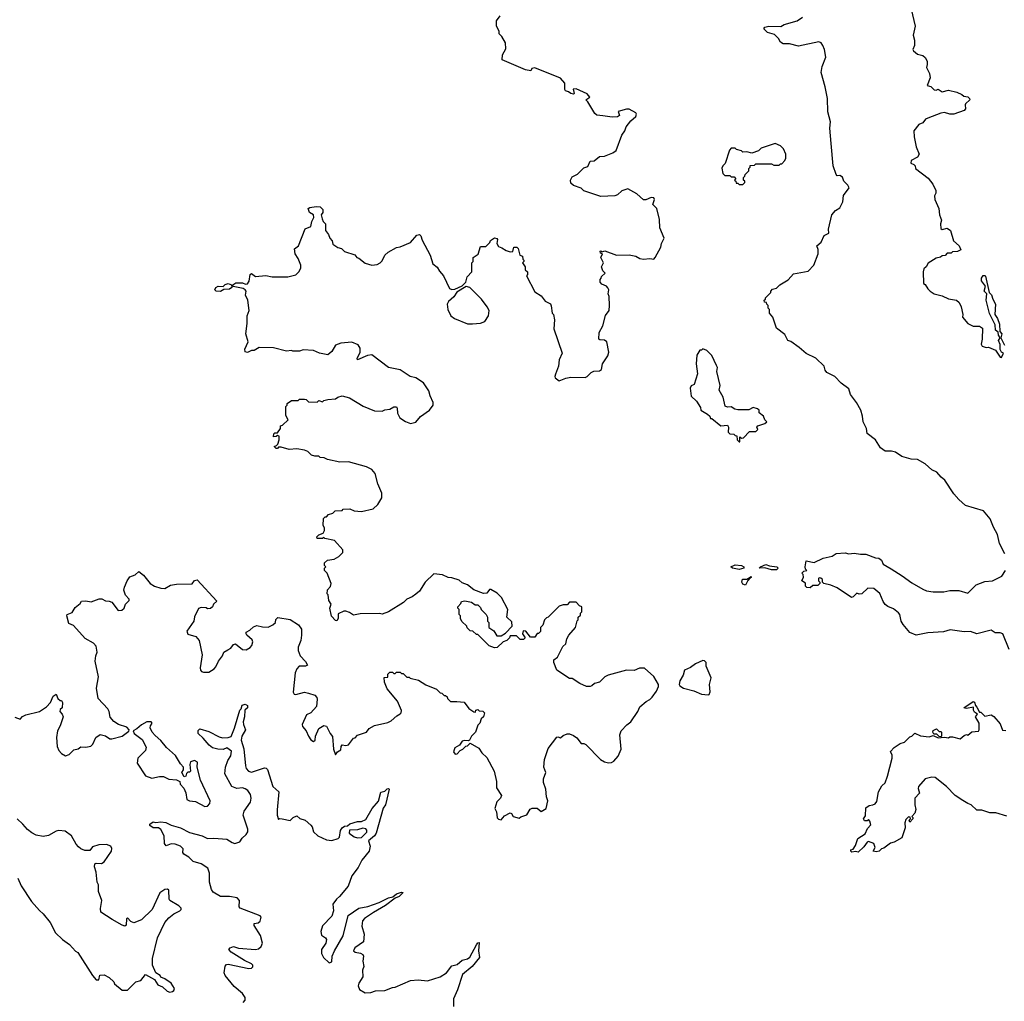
# Model space of a CAD drawing. Extents: x 2293878 to 2522763, y 823964 to 1006972.
# Tile 63 of 256: x 2431392 to 2439006, y 875775 to 883365. Entities that reach past the tile are written whole.
import ezdxf

# ---------------------------------------------------------------- set-up
doc = ezdxf.new("R2010")
doc.units = 0

msp = doc.modelspace()

# ---------------------------------------------------------------- linework, layer by layer
at = {"layer": '0CON20XD'}
for points in [[(2438286.2, 883445), (2438316, 883315), (2438302.5, 883245), (2438312.5, 883205), (2438312.5, 883165), (2438300, 883135), (2438303.3, 883125), (2438335, 883097.5), (2438375, 883087.5), (2438395, 883072.5), (2438408.8, 883045), (2438409.3, 883019.3), (2438403.9, 882993.9), (2438427.3, 882947.3), (2438434.2, 882915), (2438410, 882855), (2438438.3, 882848.3), (2438465, 882822.5), (2438479.3, 882820.7), (2438495, 882827.5), (2438525, 882806.7), (2438575, 882820.8), (2438640, 882805), (2438677, 882787), (2438692.5, 882772.5), (2438725, 882767.5), (2438738.1, 882755), (2438739.4, 882745), (2438706.7, 882715), (2438702.5, 882705), (2438706.7, 882675), (2438695, 882661.2), (2438617, 882633), (2438585, 882634), (2438545, 882646), (2438515, 882642.5), (2438415, 882604.3), (2438398, 882595), (2438375, 882566.2), (2438345, 882553.8), (2438305.6, 882505), (2438308.3, 882458.3), (2438325, 882382.5), (2438348.9, 882325), (2438335, 882302.9), (2438286, 882275), (2438282.5, 882255), (2438307.5, 882245), (2438317.5, 882235), (2438320, 882215), (2438418.6, 882138.6), (2438454.1, 882094.1), (2438476, 882045), (2438476.4, 882023.6), (2438467, 882003), (2438468.8, 881975), (2438500, 881905), (2438506, 881855), (2438520, 881815), (2438513.3, 881785), (2438515, 881750), (2438525, 881742.5), (2438565, 881753.8), (2438590, 881735), (2438613.9, 881653.9), (2438657.5, 881615), (2438670, 881585), (2438645, 881572.5), (2438605, 881570), (2438595, 881560), (2438565, 881560), (2438548.3, 881541.7), (2438525, 881540), (2438511.7, 881528.3), (2438478.3, 881521.7), (2438417, 881483), (2438402.5, 881455), (2438385, 881437.5), (2438378, 881415), (2438382.5, 881325), (2438395, 881317.5), (2438415, 881282.5), (2438432.5, 881265), (2438463.9, 881243.9), (2438525, 881230), (2438575, 881207.5), (2438637, 881197), (2438658.3, 881178.3), (2438672.5, 881145), (2438686.2, 881085), (2438683.3, 881065), (2438724.4, 881014.4), (2438765, 880995.8), (2438815, 880994), (2438838.3, 880978.3), (2438835.6, 880894.4), (2438828, 880855), (2438835, 880840), (2438865, 880831.2), (2438885, 880833.3), (2438938.3, 880808.3), (2438974.4, 880754.4), (2438985, 880753.8), (2439000, 880785), (2438984.4, 880794.4), (2438973.6, 880813.6), (2438974.5, 880854.5), (2438961.9, 880885), (2438973.3, 880905), (2438961.4, 880925), (2438958.3, 880948.3), (2438938.1, 880965), (2438935.9, 881005.9), (2438893, 881093), (2438865.8, 881195), (2438870, 881245), (2438851.2, 881265), (2438860, 881305), (2438830.6, 881345), (2438831.1, 881365), (2438843.3, 881386.7), (2438855, 881387.5), (2438860.7, 881380.7), (2438890, 881255), (2438908.3, 881238.3), (2438916.7, 881205), (2438937.5, 881165), (2438933.8, 881085), (2438953.3, 881055), (2438969.2, 881009.2), (2438972.5, 880955), (2438988, 880935), (2438980, 880905), (2439008.5, 880848.5)], [(2435536, 880625), (2435530, 880605), (2435533.3, 880595), (2435565, 880573.3), (2435615, 880594), (2435655, 880601.4), (2435765, 880599.2), (2435780, 880605), (2435812.7, 880637.3), (2435832.3, 880647.7), (2435875, 880650), (2435890.7, 880659.3), (2435900, 880705), (2435941.2, 880765), (2435948.8, 880795), (2435932.5, 880875), (2435915, 880886.2), (2435878.3, 880888.3), (2435870, 880895), (2435872.5, 880945), (2435901.7, 880998.3), (2435923, 881077), (2435950, 881115), (2435952.5, 881155), (2435950, 881225), (2435942.5, 881245), (2435947.5, 881275), (2435941.7, 881291.7), (2435930, 881305), (2435895, 881320), (2435880, 881335), (2435880, 881355), (2435890, 881365), (2435891.7, 881378.3), (2435920, 881405), (2435903, 881423), (2435892.5, 881455), (2435907.5, 881485), (2435887.5, 881525), (2435900, 881555), (2435885, 881560), (2435880, 881575), (2435887, 881577), (2435895, 881570), (2435916.4, 881576.4), (2436007, 881543), (2436105, 881546.7), (2436157, 881537), (2436188.3, 881518.3), (2436215, 881512.5), (2436265, 881517.5), (2436296.1, 881513.9), (2436307.5, 881525), (2436350, 881605), (2436356.7, 881635), (2436376.7, 881675), (2436343.3, 881755), (2436340.7, 881819.3), (2436320, 881905), (2436287.5, 881935), (2436302.5, 881975), (2436297, 881987), (2436275, 881990), (2436235, 881972.5), (2436215, 881972.5), (2436165, 882018.8), (2436095, 882055.8), (2436048.8, 882041.2), (2436015, 882011.2), (2435995, 882002), (2435887, 881997), (2435755, 882042.5), (2435735, 882062.5), (2435675, 882083.3), (2435655, 882100), (2435652.5, 882125), (2435665, 882150), (2435705, 882170), (2435755, 882220), (2435785, 882230), (2435805, 882270), (2435835, 882272.5), (2435875, 882306.7), (2435915, 882310), (2435980, 882335), (2436005, 882352.5), (2436049.2, 882470.8), (2436071.4, 882505), (2436082.9, 882537.1), (2436117.1, 882582.9), (2436156.2, 882615), (2436162.5, 882635), (2436157.5, 882645), (2436105, 882672.5), (2436085, 882672.5), (2436020, 882655), (2436030, 882625), (2436015, 882612.5), (2435975, 882610), (2435902.3, 882622.3), (2435855, 882626.2), (2435839.5, 882639.5), (2435785, 882730), (2435770, 882745), (2435802.5, 882765), (2435780.7, 882790.7), (2435695, 882828.8), (2435671.7, 882828.3), (2435680, 882795), (2435675, 882790), (2435655, 882793.3), (2435637, 882807), (2435613.6, 882813.6), (2435607.5, 882825), (2435606.7, 882875), (2435575, 882912.5), (2435375, 882993.3), (2435351.7, 882988.3), (2435345, 882970), (2435305, 882977.5), (2435122.5, 883055), (2435126.2, 883093.8), (2435151.7, 883138.3), (2435150, 883185), (2435120, 883235), (2435100, 883255), (2435100, 883275), (2435080, 883315), (2435080, 883355), (2435107.5, 883395)], [(2437666.6, 882406.6), (2437657.5, 882525), (2437661.1, 882575), (2437641.8, 882651.8), (2437639.7, 882755), (2437622.2, 882845), (2437590.4, 882955), (2437598.5, 883001.5), (2437625.5, 883075), (2437615.7, 883135), (2437604, 883165), (2437588.8, 883185), (2437572.3, 883192.3), (2437415, 883160.8), (2437345, 883178.8), (2437295, 883177.5), (2437275, 883190), (2437259.3, 883219.3), (2437228.8, 883248.8), (2437175, 883266.2), (2437147.5, 883295), (2437153.3, 883306.7), (2437186.1, 883313.9), (2437279.3, 883310.7), (2437305, 883326.7), (2437405, 883355.8), (2437446.2, 883385)], [(2436985, 882090), (2437000, 882105), (2437000, 882115), (2436990, 882125), (2436990, 882145), (2437000, 882155), (2437001.7, 882168.3), (2437030, 882195), (2437030, 882215), (2437040, 882225), (2437041.7, 882238.3), (2437075, 882240), (2437085, 882250), (2437205, 882250), (2437225, 882240), (2437265, 882240), (2437275, 882250), (2437285, 882250), (2437310, 882275), (2437317.5, 882295), (2437317.5, 882325), (2437300, 882365), (2437275, 882390), (2437235, 882407.5), (2437125, 882370), (2437105, 882350), (2437055, 882332.5), (2437015, 882342.5), (2436985, 882340), (2436975, 882350), (2436935, 882360), (2436925, 882370), (2436895, 882370), (2436880, 882355), (2436847, 882253), (2436830, 882235), (2436823, 882217), (2436830, 882175), (2436845, 882160), (2436885, 882160), (2436895, 882150), (2436918.3, 882148.3), (2436930, 882135), (2436920, 882125), (2436930, 882115), (2436931.7, 882101.7), (2436945, 882100), (2436955, 882090), (2436985, 882090)], [(2439009.2, 879235), (2438968.9, 879315), (2438954.5, 879385), (2438921.9, 879441.9), (2438896.9, 879505), (2438845, 879567.1), (2438705, 879609.1), (2438654.6, 879655), (2438615, 879697.8), (2438547.5, 879805), (2438517.5, 879827.5), (2438485, 879867.1), (2438445, 879883.6), (2438395, 879931.5), (2438335, 879963.3), (2438285, 879966.7), (2438215, 879988.1), (2438165, 880020.5), (2438135, 880029.1), (2438085, 880029.1), (2438049.4, 880055), (2438011.1, 880115), (2437945.7, 880165), (2437940.6, 880205), (2437915.6, 880255), (2437910, 880300), (2437896, 880345), (2437862.5, 880405), (2437816.6, 880466.6), (2437805, 880510), (2437745, 880553.8), (2437695, 880606.7), (2437635, 880636.7), (2437621.2, 880655), (2437613.3, 880685), (2437547.9, 880747.9), (2437475, 880784), (2437419.7, 880829.7), (2437356.1, 880876.1), (2437333.6, 880883.6), (2437309.3, 880929.3), (2437245, 880980), (2437217.5, 881065), (2437190, 881095), (2437190, 881125), (2437180, 881135), (2437180, 881155), (2437170, 881165), (2437168.3, 881178.3), (2437151.7, 881181.7), (2437150, 881195), (2437160, 881205), (2437160, 881215), (2437200, 881255), (2437200, 881265), (2437215, 881280), (2437245, 881290), (2437270, 881315), (2437335, 881353.3), (2437375, 881400), (2437489.5, 881420.5), (2437532.3, 881467.7), (2437566, 881555), (2437567.7, 881587.7), (2437557.5, 881615), (2437590, 881645), (2437614.1, 881695.9), (2437650, 881715), (2437646.7, 881745), (2437672.5, 881855), (2437700.7, 881889.3), (2437735, 881910), (2437756.4, 881956.4), (2437763.3, 882005), (2437806.7, 882065), (2437797.5, 882085), (2437765.9, 882115.9), (2437755, 882147.5), (2437735, 882160), (2437715, 882157.5), (2437706.4, 882166.4), (2437681.8, 882235), (2437666.6, 882406.6)], [(2435115, 877177.5), (2435141.7, 877208.3), (2435185, 877232.5), (2435195, 877227.5), (2435207.5, 877205), (2435255, 877190), (2435268.3, 877201.7), (2435315, 877217.5), (2435340.7, 877259.3), (2435355, 877267.5), (2435395, 877267.5), (2435425, 877242.5), (2435462.5, 877265), (2435476, 877325), (2435466.2, 877355), (2435462, 877415), (2435443.6, 877466.4), (2435443.8, 877495), (2435460, 877545), (2435446.7, 877585), (2435450, 877645), (2435479.3, 877730.7), (2435545, 877817.5), (2435555, 877820), (2435575, 877812.5), (2435595, 877830), (2435625, 877842.5), (2435645, 877842.5), (2435675, 877830), (2435701.7, 877811.7), (2435735, 877767.5), (2435755, 877767.5), (2435769.3, 877759.3), (2435884.2, 877644.2), (2435915.9, 877625.9), (2435945, 877618.8), (2435967.7, 877622.3), (2435987.7, 877632.3), (2436020.7, 877669.3), (2436042.5, 877725), (2436032.5, 877835), (2436042.5, 877865), (2436087, 877913), (2436117.5, 877935), (2436172.5, 878015), (2436187, 878053), (2436237, 878093), (2436265, 878107.5), (2436283.3, 878126.7), (2436316.7, 878173.3), (2436331.7, 878208.3), (2436332.5, 878225), (2436295, 878287.5), (2436225, 878350), (2436185, 878350), (2436145, 878332.5), (2436083.6, 878336.4), (2435943.6, 878296.4), (2435917, 878283), (2435875, 878242.5), (2435838.3, 878231.7), (2435817, 878213), (2435805, 878210), (2435775, 878210), (2435723, 878233), (2435665, 878270), (2435645, 878270), (2435546.7, 878335), (2435522.5, 878395), (2435522.5, 878415), (2435550, 878435), (2435593, 878517), (2435615, 878540), (2435623, 878577), (2435640, 878605), (2435690, 878665), (2435703, 878717), (2435710, 878725), (2435710, 878745), (2435728.3, 878761.7), (2435730, 878775), (2435740, 878785), (2435740, 878825), (2435721.7, 878831.7), (2435695, 878860), (2435645, 878860), (2435625, 878840), (2435595, 878840), (2435565, 878830), (2435480, 878745), (2435465, 878740), (2435450, 878725), (2435437, 878683), (2435420, 878665), (2435420, 878635), (2435405, 878620), (2435395, 878620), (2435375, 878590), (2435341.7, 878591.7), (2435306.4, 878636.4), (2435285, 878640), (2435280, 878615), (2435300, 878585), (2435288.3, 878571.7), (2435263, 878573), (2435235, 878600), (2435185, 878600), (2435180, 878585), (2435160, 878565), (2435130, 878555), (2435085, 878510), (2435065, 878506.7), (2435023, 878523), (2434935, 878610), (2434925, 878610), (2434897, 878637), (2434875, 878640), (2434851.7, 878661.7), (2434850, 878675), (2434811.7, 878711.7), (2434800, 878735), (2434800, 878755), (2434790, 878765), (2434790, 878805), (2434780, 878815), (2434780, 878825), (2434805, 878850), (2434810, 878865), (2434835, 878872.5), (2434885, 878860), (2434915, 878840), (2434935, 878840), (2434955, 878820), (2434960, 878805), (2435000, 878765), (2435010, 878745), (2435010, 878715), (2435020, 878705), (2435020, 878665), (2435058.3, 878638.3), (2435081.7, 878601.7), (2435115, 878600), (2435148.3, 878621.7), (2435200, 878675), (2435198.3, 878708.3), (2435160, 878745), (2435167.5, 878805), (2435118.3, 878898.3), (2435085, 878930), (2435035, 878960), (2435025, 878960), (2435005, 878930), (2434978.3, 878928.3), (2434905, 878957.5), (2434856.1, 878996.1), (2434815, 879010), (2434791.7, 879031.7), (2434735, 879050), (2434705, 879052.5), (2434661.7, 879071.7), (2434595, 879080), (2434527.5, 879015), (2434483, 878947), (2434455, 878922.5), (2434428.3, 878901.7), (2434386.4, 878883.6), (2434360.7, 878859.3), (2434245, 878787.5), (2434195, 878767.5), (2434175, 878772.5), (2434025, 878770), (2433975, 878760), (2433941.7, 878781.7), (2433915, 878792.5), (2433898.3, 878791.7), (2433855, 878770), (2433856.4, 878733.6), (2433845, 878717.5), (2433835, 878720), (2433803, 878753), (2433790, 878815), (2433800, 878845), (2433783, 878873), (2433777, 878917), (2433770, 878925), (2433773, 878957), (2433797, 878983), (2433800, 879005), (2433770, 879085), (2433750, 879105), (2433750, 879125), (2433760, 879135), (2433750, 879145), (2433750, 879165), (2433773, 879187), (2433825, 879192.5), (2433860, 879215), (2433890, 879245), (2433890, 879265), (2433826.7, 879336.7), (2433753, 879353), (2433745, 879360), (2433735, 879352.5), (2433692.5, 879352.5), (2433690, 879365), (2433705, 879382.5), (2433740, 879395), (2433750, 879415), (2433750, 879435), (2433740, 879455), (2433741.7, 879508.3), (2433755, 879520), (2433765, 879520), (2433781.7, 879538.3), (2433815, 879550), (2433831.7, 879568.3), (2433885, 879570), (2433895, 879580), (2433945, 879582.5), (2433978.3, 879568.3), (2434035, 879562.5), (2434125, 879583.3), (2434162.5, 879615), (2434191.7, 879668.3), (2434192.5, 879705), (2434162.5, 879775), (2434142.5, 879855), (2434115, 879887.5), (2434075, 879907.5), (2433935, 879946.7), (2433867, 879943), (2433773, 879963), (2433747, 879977), (2433715, 879980), (2433705, 879990), (2433675, 879990), (2433648.3, 879998.3), (2433620, 880025), (2433595, 880037.5), (2433535, 880047.5), (2433475, 880042.5), (2433415, 880060), (2433395, 880060), (2433385, 880050), (2433375, 880050), (2433360, 880065), (2433378.3, 880071.7), (2433387.5, 880082.5), (2433398.8, 880115), (2433400, 880145), (2433385, 880150), (2433377, 880143), (2433355, 880140), (2433358.3, 880161.7), (2433365, 880170), (2433385, 880170), (2433410, 880205), (2433410, 880225), (2433425, 880230), (2433468.3, 880271.7), (2433450, 880305), (2433450, 880375), (2433460, 880385), (2433461.7, 880398.3), (2433495, 880420), (2433545, 880420), (2433555, 880430), (2433595, 880430), (2433607.5, 880427.5), (2433625, 880410), (2433691.7, 880408.3), (2433705, 880420), (2433735, 880410), (2433745, 880420), (2433775, 880427.5), (2433835, 880432.5), (2433853, 880447), (2433885, 880457.5), (2433941.7, 880441.7), (2434047.5, 880377.5), (2434135, 880340), (2434195, 880337.5), (2434215, 880347.5), (2434255, 880352.5), (2434285, 880370), (2434305, 880370), (2434311.7, 880361.7), (2434313.6, 880323.6), (2434332.5, 880285), (2434375, 880257.5), (2434415, 880243.3), (2434455, 880252.5), (2434492.3, 880297.7), (2434562.5, 880345), (2434590, 880385), (2434590, 880405), (2434566, 880456), (2434555.6, 880495.6), (2434515, 880555.8), (2434455, 880596.7), (2434412.5, 880605), (2434335, 880656.2), (2434245, 880676.2), (2434115, 880774.3), (2434082.3, 880767.7), (2434003.6, 880733.6), (2434003.3, 880745), (2434025.8, 880795), (2434025.8, 880825.8), (2434010.5, 880850.5), (2433960.7, 880870.7), (2433877, 880863), (2433835, 880847.5), (2433805, 880800), (2433775, 880772.5), (2433710, 880785), (2433665, 880806.7), (2433585, 880812.5), (2433555, 880802.5), (2433505, 880802.5), (2433495, 880807.5), (2433455, 880802.5), (2433355, 880827.5), (2433245, 880830), (2433205, 880807.5), (2433185, 880807.5), (2433155, 880792.5), (2433137, 880797), (2433133.6, 880816.4), (2433160, 880875), (2433140, 880935), (2433152.5, 881015), (2433152.5, 881075), (2433167.5, 881115), (2433157.5, 881195), (2433137.5, 881235), (2433142.5, 881265), (2433136.7, 881275), (2433120, 881285), (2433042.5, 881302.5), (2433040, 881315), (2433065, 881330), (2433115, 881331.2), (2433139.7, 881319.7), (2433155, 881322.5), (2433167, 881343), (2433174.3, 881395), (2433185, 881403.3), (2433215, 881380), (2433295, 881387.5), (2433345, 881377.5), (2433387, 881377), (2433465, 881377.5), (2433527, 881393), (2433550, 881415), (2433567, 881443), (2433567, 881467), (2433547, 881517), (2433522.5, 881555), (2433518.3, 881591.7), (2433547.5, 881615), (2433601.2, 881748.8), (2433643.6, 881766.4), (2433651.2, 881805), (2433668, 881835), (2433663.3, 881855), (2433634.4, 881874.4), (2433623.3, 881905), (2433635, 881913.3), (2433685, 881920), (2433715, 881916.7), (2433736.9, 881896.9), (2433736.2, 881875), (2433722.5, 881855), (2433730.8, 881825), (2433738.8, 881805), (2433757.5, 881785), (2433757.5, 881735), (2433780, 881705), (2433790, 881675), (2433810, 881655), (2433815, 881630), (2433853, 881603), (2433880, 881595), (2433903, 881573), (2433985, 881547.5), (2434000, 881525), (2434015, 881520), (2434065, 881482.5), (2434115, 881467.5), (2434157, 881473), (2434180, 881485), (2434195, 881500), (2434217, 881543), (2434241.7, 881568.3), (2434305, 881602.5), (2434335, 881607.5), (2434415, 881642.5), (2434462.3, 881697.7), (2434483, 881703), (2434493.6, 881693.6), (2434505, 881660), (2434567.5, 881545), (2434586.4, 881476.4), (2434621.4, 881451.4), (2434639.2, 881419.2), (2434668.8, 881385), (2434716, 881286), (2434735, 881278), (2434758.6, 881281.4), (2434815, 881306.7), (2434843.3, 881335), (2434853, 881377), (2434887.5, 881415), (2434890, 881485), (2434900, 881495), (2434900, 881525), (2434938.3, 881551.7), (2434955, 881610), (2434998.3, 881611.7), (2435028.3, 881641.7), (2435033.6, 881656.4), (2435065, 881676.7), (2435082.5, 881672.5), (2435087.5, 881665), (2435082.5, 881635), (2435095, 881610), (2435121.7, 881601.7), (2435155, 881580), (2435185, 881570), (2435207, 881573), (2435212.5, 881605), (2435237.5, 881605), (2435246.7, 881595), (2435260, 881545), (2435280, 881535), (2435283, 881513), (2435290, 881505), (2435290, 881495), (2435280, 881485), (2435300, 881455), (2435301.7, 881431.7), (2435320, 881415), (2435320, 881395), (2435312.5, 881385), (2435375, 881260), (2435425, 881230), (2435457, 881187), (2435496.4, 881166.4), (2435501.7, 881151.7), (2435510, 881095), (2435520, 881085), (2435527.5, 881045), (2435523.3, 880975), (2435588.1, 880785), (2435564.3, 880735), (2435560, 880685), (2435536, 880625)], [(2432945, 881263.8), (2432912.5, 881265), (2432902.5, 881275), (2432910, 881295), (2432927, 881303), (2432965, 881302.5), (2432981.7, 881318.3), (2433003.9, 881326.1), (2433030, 881315), (2433032.5, 881295), (2433015, 881280), (2432970.7, 881279.3), (2432945, 881263.8)], [(2434895, 881013.3), (2434955, 881017.5), (2434989.3, 881030.7), (2435017.5, 881075), (2435022.5, 881115), (2435007.5, 881145), (2434962.5, 881205), (2434872.5, 881295), (2434845, 881301.2), (2434772.1, 881257.9), (2434748.3, 881221.7), (2434708.8, 881185), (2434697.5, 881165), (2434702.5, 881125), (2434727.5, 881075), (2434755, 881053.3), (2434855, 881014), (2434895, 881013.3)], [(2436960, 880100), (2436961.7, 880138.3), (2436975, 880130), (2436988.3, 880131.7), (2437035, 880180), (2437085, 880180), (2437100, 880195), (2437092.5, 880215), (2437100, 880225), (2437155, 880242.5), (2437170, 880255), (2437155, 880270), (2437145, 880300), (2437110, 880325), (2437110, 880345), (2437097, 880357), (2437065, 880366.7), (2437031.7, 880348.3), (2436945, 880347.5), (2436923, 880353), (2436895, 880372.5), (2436865, 880367.5), (2436847, 880377), (2436833.3, 880445), (2436800.7, 880500.7), (2436810, 880535), (2436782.5, 880645), (2436787.5, 880675), (2436781.7, 880691.7), (2436745, 880767.5), (2436705, 880807.5), (2436675, 880820), (2436665, 880810), (2436651.7, 880808.3), (2436628.3, 880771.7), (2436623.3, 880705), (2436633, 880627), (2436607.5, 880545), (2436585, 880532.5), (2436576.7, 880515), (2436585, 880452.5), (2436626, 880415), (2436657.5, 880365), (2436660, 880345), (2436710, 880315), (2436728.3, 880298.3), (2436735, 880280), (2436745, 880280), (2436815, 880223.8), (2436865, 880230), (2436872.5, 880215), (2436870, 880175), (2436885, 880162.5), (2436915, 880160), (2436925, 880150), (2436938.3, 880148.3), (2436940, 880115), (2436955, 880100), (2436960, 880100)], [(2439043.6, 878495), (2438995, 878615.7), (2438975, 878622.9), (2438935, 878624.2), (2438905, 878643.5), (2438795, 878615.4), (2438745, 878634.6), (2438695, 878630.5), (2438586.9, 878646.9), (2438535, 878632.9), (2438415, 878624.6), (2438325, 878606.5), (2438275, 878625.6), (2438225, 878687.8), (2438208.5, 878715), (2438197.8, 878765), (2438189.3, 878779.3), (2438150, 878810), (2438105, 878828.1), (2438085, 878842.9), (2438070, 878865), (2438045, 878928.8), (2437996.3, 878966.3), (2437951.1, 878968.9), (2437905, 878926.7), (2437885, 878922.5), (2437865, 878930), (2437838.3, 878901.7), (2437825, 878897.5), (2437712.7, 878972.7), (2437665, 878992), (2437610, 879005), (2437600, 879015), (2437600, 879035), (2437587, 879047), (2437575, 879050), (2437570, 879045), (2437570, 879025), (2437580, 879015), (2437580, 879005), (2437565, 878990), (2437525, 878990), (2437505, 878972.5), (2437480, 878975), (2437470, 878985), (2437468.3, 879008.3), (2437440, 879025), (2437452.5, 879055), (2437450, 879075), (2437440, 879085), (2437455, 879100), (2437480, 879105), (2437470, 879115), (2437467.5, 879135), (2437475, 879180), (2437535, 879167.5), (2437605, 879200), (2437675, 879216.7), (2437707, 879237), (2437775, 879241.2), (2437805, 879233.8), (2437845, 879238.8), (2437895, 879231.2), (2437935, 879233.3), (2438010, 879205), (2438035, 879201.2), (2438055.6, 879185.6), (2438070, 879155), (2438132.5, 879117.5), (2438216.9, 879065), (2438290.1, 879010.1), (2438375, 878960.8), (2438405, 878948.6), (2438455, 878941.1), (2438539.7, 878940.3), (2438585, 878950), (2438655, 878952.5), (2438725, 878930), (2438787.5, 878995), (2438855, 879021.4), (2438913.8, 879026.2), (2438987.5, 879062.5), (2439015.6, 879105)], [(2431355, 877971.2), (2431395, 877957.5), (2431415, 877977.5), (2431439.3, 877990.7), (2431545, 878016.7), (2431598.8, 878051.2), (2431630, 878085), (2431652.5, 878135), (2431675, 878150), (2431687.5, 878115), (2431705, 878100), (2431715, 878100), (2431722.5, 878085), (2431720, 878045), (2431705, 878030), (2431702.5, 878015), (2431720, 877995), (2431727.5, 877975), (2431706.7, 877905), (2431684.2, 877865.8), (2431676.1, 877813.9), (2431682, 877745), (2431695, 877713.3), (2431715, 877690), (2431746.4, 877673.6), (2431776.1, 877683.9), (2431811.7, 877718.3), (2431843.6, 877726.4), (2431865, 877742.5), (2431905, 877740), (2431941.7, 877748.3), (2431957, 877763), (2431982.5, 877815), (2432015, 877837.5), (2432055, 877827.5), (2432090, 877805), (2432105, 877803.3), (2432185, 877826.2), (2432236, 877864), (2432240, 877875), (2432220, 877895), (2432155.4, 877915.4), (2432119.3, 877939.3), (2432092, 877972), (2432085.4, 878015.4), (2432075, 878036), (2432000, 878115), (2431986.2, 878195), (2432002, 878285), (2431976.7, 878405), (2431980, 878445), (2431991.2, 878475), (2431985, 878520), (2431963.6, 878543.6), (2431900, 878580), (2431809.6, 878679.6), (2431772.5, 878695), (2431757.5, 878755), (2431760, 878765), (2431799.3, 878780.7), (2431820.7, 878819.3), (2431859.3, 878850.7), (2431871.7, 878868.3), (2431905, 878872.5), (2431945, 878863.3), (2432007, 878887), (2432027, 878887), (2432055, 878872.5), (2432085, 878870), (2432105, 878860), (2432155, 878796.7), (2432181.7, 878798.3), (2432200, 878815), (2432210, 878845), (2432240, 878875), (2432240, 878885), (2432210, 878915), (2432197.5, 878955), (2432203, 878977), (2432222.5, 879025), (2432245, 879057.5), (2432285, 879072.5), (2432315, 879097.5), (2432350, 879070), (2432402, 879005), (2432435, 878986), (2432485, 878968.8), (2432515, 878967.5), (2432558.3, 878991.7), (2432605, 879001.2), (2432725, 879003.3), (2432745, 879028.8), (2432765, 879032.5), (2432917.5, 878867.5), (2432890, 878845), (2432882.5, 878825), (2432867, 878813), (2432845, 878810), (2432835, 878817.5), (2432795, 878820), (2432775, 878813.3), (2432743.6, 878746.4), (2432738.6, 878715), (2432685.6, 878635.6), (2432693.2, 878613.2), (2432755, 878595.8), (2432779.4, 878565), (2432803.1, 878455), (2432787, 878353), (2432790, 878335), (2432797.5, 878325), (2432815, 878318.8), (2432855, 878320), (2432895.7, 878344.3), (2432910, 878360), (2432928.6, 878405), (2432961.9, 878445), (2432971.2, 878475), (2433002, 878492), (2433025, 878505.8), (2433046.9, 878533.1), (2433061.2, 878538.8), (2433115.8, 878494.2), (2433145, 878493.6), (2433175, 878509.6), (2433188.5, 878525), (2433195.5, 878555), (2433189.2, 878569.2), (2433149.4, 878605), (2433142.7, 878617.3), (2433145, 878630), (2433172.5, 878645), (2433199.3, 878670.7), (2433225, 878680), (2433269.3, 878669.3), (2433315, 878667.5), (2433350, 878685), (2433370, 878705), (2433373, 878727), (2433388.3, 878741.7), (2433485, 878727.5), (2433547.5, 878685), (2433571.7, 878651.7), (2433572.5, 878605), (2433566.4, 878563.6), (2433547, 878513), (2433547, 878487), (2433562.5, 878445), (2433603, 878403), (2433617.5, 878375), (2433603, 878367), (2433554.2, 878365.8), (2433534.4, 878345.6), (2433521.4, 878315), (2433507.1, 878165), (2433515, 878150), (2433527.3, 878147.3), (2433595, 878164.3), (2433625, 878158.1), (2433675, 878141.2), (2433690, 878125), (2433692.3, 878112.3), (2433686.7, 878055), (2433644.3, 878005.7), (2433610.8, 877989.2), (2433575.8, 877915), (2433580.5, 877900.5), (2433607.5, 877865), (2433625, 877823.8), (2433645, 877796.7), (2433665, 877783.3), (2433677.5, 877795), (2433680, 877825), (2433706.7, 877885), (2433745, 877907.5), (2433765, 877902.5), (2433793.3, 877845), (2433811.7, 877821.7), (2433820, 877725), (2433835, 877680), (2433850, 877705), (2433875, 877720), (2433877.5, 877745), (2433885, 877757.5), (2433915, 877752.5), (2433935, 877757.5), (2433975, 877810), (2433986.7, 877813.3), (2434005, 877832.5), (2434075, 877856), (2434095, 877883.3), (2434135, 877906.7), (2434238.3, 877931.7), (2434265, 877944), (2434307.7, 877982.3), (2434335, 877996.7), (2434343.3, 878005), (2434346.1, 878023.9), (2434315, 878096.7), (2434235, 878190), (2434213, 878243), (2434211.7, 878278.3), (2434238.3, 878281.7), (2434240, 878305), (2434255, 878320), (2434275, 878320), (2434285, 878310), (2434295, 878310), (2434305, 878320), (2434335, 878320), (2434345, 878310), (2434358.3, 878308.3), (2434385, 878280), (2434405, 878280), (2434413, 878273), (2434477, 878257), (2434533, 878223), (2434615, 878187.5), (2434645, 878160), (2434657, 878157), (2434675, 878140), (2434685, 878140), (2434698.3, 878128.3), (2434700, 878115), (2434724.1, 878094.1), (2434773, 878093), (2434828.3, 878088.3), (2434865, 878040), (2434905, 878012.5), (2434918.3, 878011.7), (2434920, 878025), (2434935, 878030), (2434945, 878020), (2434975, 878017.5), (2434987.5, 878005), (2434980, 877975), (2434961.7, 877958.3), (2434950, 877925), (2434935, 877910), (2434916.2, 877855), (2434886.7, 877825), (2434870, 877795), (2434861.7, 877788.3), (2434835, 877792.5), (2434815, 877787.5), (2434793.9, 877756.1), (2434757.5, 877735), (2434747.5, 877705), (2434760, 877685), (2434775, 877687.5), (2434797.5, 877715), (2434820, 877725), (2434841.7, 877748.3), (2434855, 877750), (2434875, 877770), (2434941.7, 877731.7), (2434966, 877695), (2435005, 877661.2), (2435062.5, 877555), (2435080.8, 877475), (2435079.2, 877425), (2435117.5, 877365), (2435110, 877345), (2435082.4, 877317.6), (2435066.1, 877266.1), (2435079.3, 877239.3), (2435085, 877192.5), (2435095, 877182.5), (2435115, 877177.5)], [(2436955, 879113.3), (2436905, 879124), (2436892.5, 879135), (2436925, 879150), (2436975, 879143.3), (2436992.5, 879135), (2436992.5, 879125), (2436955, 879113.3)], [(2437245, 879110), (2437205, 879110), (2437155, 879126.7), (2437110, 879125), (2437120, 879135), (2437163, 879153), (2437190.8, 879140.8), (2437247.5, 879135), (2437257.5, 879125), (2437245, 879110)], [(2437005, 878993.3), (2436985, 879000), (2436977.5, 879015), (2436981.7, 879038.3), (2437015, 879040), (2437048.3, 879058.3), (2437048.3, 879051.7), (2437040, 879050), (2437022.5, 879027.5), (2437005, 878993.3)], [(2436715, 878143.3), (2436723, 878147), (2436733, 878167), (2436726.7, 878225), (2436738.8, 878275), (2436700, 878365), (2436700, 878395), (2436688.3, 878408.3), (2436675, 878410), (2436617.5, 878385), (2436580, 878355), (2436533.5, 878336.5), (2436524.1, 878295.9), (2436498.3, 878251.7), (2436492.5, 878225), (2436497.5, 878215), (2436526.1, 878196.1), (2436605.8, 878175.8), (2436665, 878148.8), (2436715, 878143.3)], [(2433120, 875765), (2433135, 875783.3), (2433137.1, 875805), (2433115.5, 875835.5), (2433049.8, 875889.8), (2432980.8, 875975), (2432974, 875995), (2432982.3, 876047.7), (2432991.4, 876058.6), (2433005, 876062.5), (2433165, 876028.9), (2433185, 876032.2), (2433195, 876042), (2433195.7, 876055), (2433186, 876065), (2433131.3, 876091.3), (2433028, 876155), (2433010.8, 876175), (2433021.3, 876188.7), (2433045, 876198), (2433085, 876185.8), (2433215, 876174.6), (2433238.6, 876181.4), (2433260.6, 876199.4), (2433270, 876225), (2433255.6, 876285), (2433205, 876360), (2433205, 876376.7), (2433237.7, 876382.3), (2433253.3, 876395), (2433260, 876425), (2433252.5, 876435), (2433096.7, 876495), (2433090, 876505), (2433092.5, 876555), (2433075, 876574.4), (2433015, 876585.5), (2432945, 876585.7), (2432888.7, 876618.7), (2432875, 876640), (2432859.1, 876695), (2432859.5, 876765), (2432847.5, 876805), (2432795, 876838.1), (2432735, 876855.6), (2432699.2, 876889.2), (2432662.1, 876912.1), (2432653.3, 876925), (2432656.2, 876955), (2432636.7, 876975), (2432595, 876990), (2432565, 876993.3), (2432525, 876977.5), (2432512.5, 876995), (2432510, 877055), (2432485, 877103.8), (2432466.4, 877116.4), (2432425, 877116.2), (2432400, 877135), (2432400, 877145), (2432425, 877163.3), (2432446.4, 877156.4), (2432485, 877163.3), (2432522.3, 877157.7), (2432565, 877137.1), (2432636, 877116), (2432705, 877080.6), (2432804.6, 877054.6), (2432845, 877034.2), (2432892.7, 877037.3), (2432995, 877028.6), (2433035, 877002), (2433055.9, 876995.9), (2433095, 877008), (2433112.9, 877037.1), (2433145, 877065.7), (2433156.2, 877085), (2433156.8, 877105), (2433120, 877215), (2433129.1, 877245), (2433177.1, 877315), (2433182.5, 877345), (2433177.8, 877375), (2433156.2, 877405), (2433136.9, 877416.9), (2433115, 877424.6), (2433071.2, 877421.2), (2433032.9, 877435), (2432980, 877535), (2432983.1, 877585), (2433002.8, 877637.2), (2433026.4, 877673.6), (2433029.5, 877709.5), (2432995, 877733.8), (2432965, 877723.1), (2432925, 877724.6), (2432884.2, 877735), (2432857.1, 877755), (2432810.3, 877810.3), (2432771.4, 877845), (2432771.9, 877868.1), (2432785, 877882.5), (2432855, 877860), (2432935, 877819.4), (2432961.3, 877811.3), (2433005, 877814.4), (2433026.6, 877823.4), (2433054, 877886), (2433094.4, 878025), (2433104.2, 878035.8), (2433114, 878065), (2433135, 878073.3), (2433155, 878062.5), (2433155, 878043.3), (2433133, 878027), (2433130.8, 877975), (2433120.6, 877935), (2433121.9, 877915), (2433138.1, 877875), (2433110, 877825), (2433104.4, 877795), (2433125.9, 877725.9), (2433137.8, 877595), (2433145, 877573.8), (2433161.2, 877555), (2433185, 877545.8), (2433285, 877580), (2433298.3, 877578.3), (2433307.9, 877567.9), (2433351.2, 877435), (2433396, 877395), (2433383.8, 877255), (2433383.9, 877213.9), (2433395, 877180), (2433402.5, 877187.5), (2433423, 877187), (2433485, 877172.5), (2433507.5, 877195), (2433535, 877210), (2433559.3, 877189.3), (2433600, 877175), (2433645, 877138), (2433654, 877125), (2433664.2, 877084.2), (2433696.7, 877055), (2433765, 877023.3), (2433805, 877017.5), (2433855, 877033.3), (2433866.2, 877045), (2433874, 877095), (2433885, 877116.7), (2433905, 877130), (2433928.3, 877131.7), (2433945, 877147.5), (2434005, 877164), (2434035, 877164), (2434069.5, 877180.5), (2434119.2, 877265), (2434168.3, 877321.7), (2434185, 877392.5), (2434215, 877400), (2434235, 877416.7), (2434245, 877420), (2434248.8, 877415), (2434220.8, 877295), (2434201.9, 877268.1), (2434149.4, 877075), (2434137.1, 877055), (2434090, 877015), (2434103.3, 876975), (2434094.4, 876935), (2434039.4, 876865), (2434009.7, 876810.3), (2433960.6, 876745), (2433932.5, 876665), (2433866, 876585), (2433842.9, 876565), (2433814.3, 876525), (2433818.8, 876475), (2433807, 876433), (2433735, 876357.5), (2433720.6, 876315), (2433727, 876287), (2433757.5, 876265), (2433763.9, 876253.9), (2433758.8, 876225), (2433726.2, 876175), (2433726.2, 876145), (2433742.5, 876112.5), (2433785, 876072.5), (2433805, 876080), (2433810, 876125), (2433825.8, 876165), (2433895, 876280), (2433932.3, 876437.7), (2434015, 876495.6), (2434085, 876509.2), (2434172.1, 876537.9), (2434245, 876575.8), (2434277, 876583), (2434307.5, 876605), (2434345, 876620), (2434357.5, 876615), (2434327.5, 876585), (2434296.4, 876573.6), (2434220, 876515), (2434127.9, 876462.1), (2434058.6, 876415), (2434043.9, 876396.1), (2434038.9, 876355), (2434056.1, 876293.9), (2434050, 876235), (2433985, 876188), (2433974, 876165), (2433986.1, 876156.1), (2434028.3, 876148.3), (2434045, 876137.5), (2434051.2, 876125), (2434046.7, 876085), (2434052.5, 876045), (2434043.8, 876015), (2434046.2, 875965), (2434015, 875915.8), (2434009.3, 875895), (2434020.9, 875865), (2434065, 875840.4), (2434106.6, 875843.4), (2434144.1, 875855.9), (2434215, 875858), (2434275, 875882), (2434295, 875884), (2434415, 875935.8), (2434475, 875940), (2434545.9, 875934.1), (2434645, 875964.2), (2434692, 875995), (2434735, 876049.2), (2434775, 876060.6), (2434815, 876092.9), (2434855, 876102.2), (2434872.9, 876115), (2434925, 876211.2), (2434935, 876226.2), (2434945, 876230), (2434940, 876165), (2434946.9, 876113.1), (2434892.2, 876045), (2434817.3, 875982.7), (2434777.3, 875862.7), (2434746.7, 875795), (2434746.7, 875735)], [(2439025, 877207.5), (2438941.7, 877231.7), (2438895, 877232.5), (2438831.7, 877251.7), (2438793, 877253), (2438750, 877295), (2438723.3, 877303.3), (2438685, 877327.5), (2438625, 877367.5), (2438560, 877435), (2438472.5, 877505), (2438445, 877509.2), (2438393.8, 877495), (2438343.3, 877435), (2438339.3, 877419.3), (2438350, 877385), (2438313.6, 877346.4), (2438313.3, 877295), (2438323, 877257), (2438315, 877230), (2438290, 877205), (2438300, 877195), (2438300, 877185), (2438275, 877160), (2438270, 877175), (2438280, 877185), (2438278.3, 877198.3), (2438265, 877200), (2438245, 877180), (2438237.5, 877155), (2438240, 877115), (2438215, 877040), (2438153.6, 877006.4), (2438125, 876997.5), (2438075, 876960), (2438056.4, 876953.6), (2438037.5, 876935), (2438015, 876930), (2437992.5, 876935), (2438007.5, 876965), (2437997.5, 876995), (2437955, 877010), (2437945, 877006.7), (2437921.2, 876968.8), (2437875, 876927.5), (2437855, 876932.5), (2437828.3, 876928.3), (2437820, 876935), (2437820, 876945), (2437838.3, 876951.7), (2437855, 876980), (2437873.3, 877035), (2437929.5, 877070.5), (2437949.3, 877110.7), (2437975, 877140), (2437966.7, 877166.7), (2437955, 877180), (2437945, 877170), (2437925, 877170), (2437917.5, 877185), (2437931.7, 877208.3), (2437935, 877270), (2437962.3, 877287.7), (2437990, 877295), (2438007.5, 877302.5), (2438020.7, 877319.3), (2438033.3, 877395), (2438059.5, 877440.5), (2438086.1, 877463.9), (2438103.8, 877515), (2438140, 877655), (2438139.3, 877679.3), (2438125, 877707.5), (2438153.6, 877736.4), (2438201.7, 877768.3), (2438235, 877777.5), (2438275, 877820), (2438290, 877825), (2438315, 877847.5), (2438357, 877827), (2438425, 877820), (2438455, 877830), (2438495, 877812.5), (2438545, 877817.5), (2438575, 877812.5), (2438585, 877820), (2438605, 877820), (2438665, 877803.3), (2438695, 877830), (2438715, 877837.5), (2438725, 877832.5), (2438755, 877857.5), (2438806.7, 877863.3), (2438812.5, 877875), (2438812.5, 877925), (2438782.5, 877975), (2438800, 877995), (2438775, 878010), (2438767.5, 878025), (2438768.3, 878048.3), (2438715, 878040), (2438692.5, 878045), (2438765, 878092.5), (2438777, 878087), (2438782.5, 878062.5), (2438795, 878050), (2438815, 878010), (2438825, 878010), (2438855, 877980), (2438905, 877990), (2438926.4, 877976.4), (2438975, 877920), (2438991.7, 877871.7), (2439018.3, 877868.3)], [(2432825, 877280), (2432845, 877282.9), (2432863.8, 877305), (2432865.8, 877325), (2432790, 877485), (2432764, 877585), (2432766.5, 877625), (2432745, 877638.1), (2432714.1, 877625.9), (2432707.5, 877605), (2432712.5, 877555), (2432705, 877547.5), (2432692.5, 877547.5), (2432683, 877537), (2432677.5, 877515), (2432665, 877510), (2432647.5, 877545), (2432660, 877565), (2432660, 877585), (2432635, 877610), (2432596.7, 877675), (2432526.8, 877736.8), (2432485, 877792), (2432439.1, 877829.1), (2432416.8, 877856.8), (2432401.7, 877888.3), (2432403.8, 877905), (2432417.5, 877925), (2432410, 877935), (2432376.7, 877935), (2432335, 877912.5), (2432299.1, 877880.9), (2432270, 877865), (2432277.5, 877845), (2432338.5, 877798.5), (2432369.3, 877740.7), (2432365.4, 877714.6), (2432306.2, 877655), (2432301.2, 877615), (2432365, 877517.5), (2432415, 877500), (2432472.5, 877512.5), (2432505, 877514.2), (2432545, 877492), (2432606.1, 877486.1), (2432630, 877475), (2432633.3, 877455), (2432662.1, 877422.1), (2432677.6, 877387.6), (2432685.6, 877335), (2432705, 877325.5), (2432751.1, 877321.1), (2432825, 877280)], [(2438515, 877820), (2438501.7, 877821.7), (2438485, 877840), (2438461.7, 877841.7), (2438452.5, 877855), (2438455, 877870), (2438481.7, 877881.7), (2438501.7, 877861.7), (2438515, 877860), (2438520, 877855), (2438520, 877825), (2438515, 877820)], [(2432554, 875846), (2432575, 875850.8), (2432585, 875858.8), (2432588.6, 875875), (2432564.2, 875914.2), (2432515, 875950), (2432485, 875962.5), (2432477.5, 875975), (2432446.4, 875996.4), (2432420, 876055), (2432420, 876105), (2432458, 876265), (2432514, 876385), (2432545, 876420), (2432585, 876452.5), (2432630, 876475), (2432640, 876485), (2432640, 876495), (2432623, 876513), (2432552.5, 876555), (2432547.5, 876565), (2432546.7, 876635), (2432535, 876642.5), (2432515, 876640), (2432475, 876612.5), (2432415.6, 876484.4), (2432335, 876406.2), (2432275, 876381.2), (2432252.7, 876392.7), (2432225, 876420), (2432218.3, 876411.7), (2432215, 876362.5), (2432205, 876356.7), (2432185, 876363.3), (2432106.4, 876406.4), (2432020, 876465), (2432017, 876493), (2432027.5, 876555), (2432002.5, 876625), (2432002.5, 876675), (2431992.5, 876695), (2431983.8, 876773.8), (2431970, 876815), (2431973, 876837), (2431985, 876842.5), (2432025, 876840), (2432045, 876853.3), (2432103.3, 876935), (2432106.1, 876956.1), (2432097.5, 876975), (2432065, 876988), (2432005, 876983.8), (2431955, 876968.8), (2431935, 876940), (2431895, 876940), (2431865, 876953.3), (2431848.3, 876968.3), (2431828.8, 876988.8), (2431793.3, 877055), (2431745, 877090), (2431695, 877096.2), (2431675, 877091.2), (2431615, 877056.7), (2431575, 877050), (2431520.7, 877060.7), (2431486.4, 877076.4), (2431452.3, 877102.3), (2431416.7, 877145), (2431372.5, 877185)], [(2434005, 877039.2), (2434035, 877040.8), (2434076.7, 877083.3), (2434078, 877098), (2434069.1, 877109.1), (2434045, 877114.2), (2434005, 877101.4), (2433942.5, 877097.5), (2433940, 877075), (2433977.7, 877047.7), (2434005, 877039.2)], [(2431378.1, 876728.1), (2431405, 876667.5), (2431485, 876547.5), (2431545, 876477.5), (2431575, 876452.5), (2431627.5, 876385), (2431670, 876305), (2431722.3, 876252.3), (2431777.5, 876215), (2431825, 876162.5), (2431843, 876153), (2431954.5, 875974.5), (2431985, 875940), (2432005, 875940), (2432011.7, 875978.3), (2432045, 875980), (2432085, 875960), (2432120, 875925), (2432125, 875910), (2432185, 875860), (2432225, 875860), (2432290, 875925), (2432330, 875935), (2432365, 875982.5), (2432435, 875942.5), (2432461.7, 875901.7), (2432497, 875887), (2432533.7, 875853.7), (2432554, 875846)]]:
    msp.add_lwpolyline(points, dxfattribs=at)

doc.saveas('drawing.dxf')
